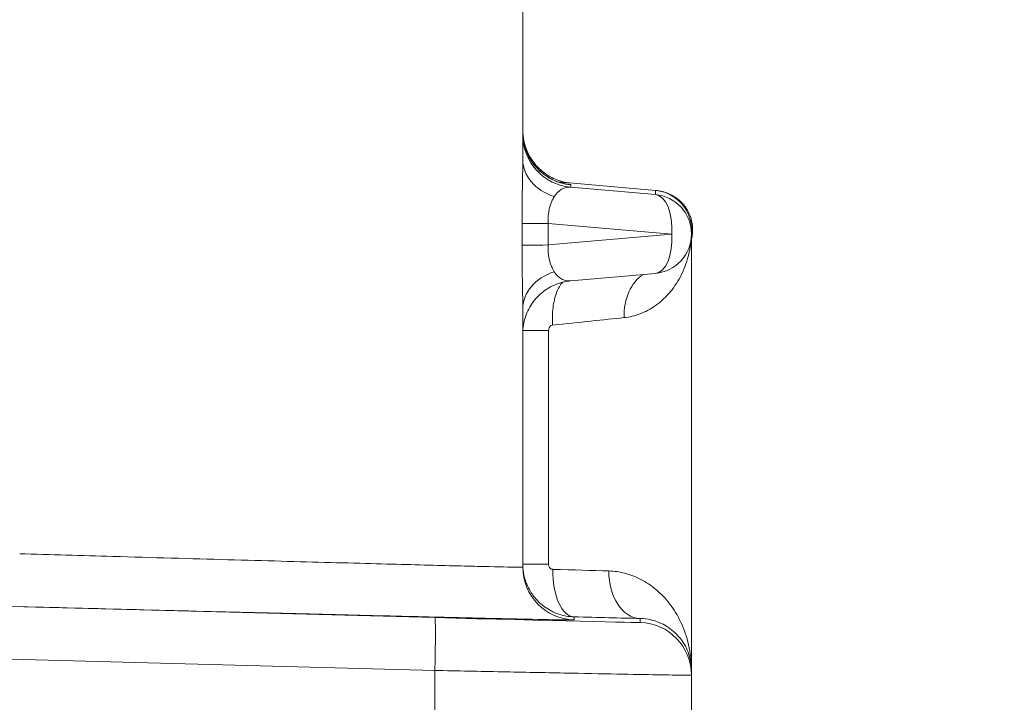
# Model space of a CAD drawing. Extents: x 0 to 796, y 0 to 496.
# Tile 112 of 242: x 100.069 to 100.767, y 408.722 to 409.206. Entities that reach past the tile are written whole.
import ezdxf

# ---------------------------------------------------------------- set-up
doc = ezdxf.new("R2010")
doc.units = 0
doc.header["$LTSCALE"] = 12
doc.header["$MEASUREMENT"] = 0
doc.header["$PDMODE"] = 1
doc.layers.get('0').update_dxf_attribs({"linetype": 'CONTINUOUS'})
doc.layers.get('Defpoints').update_dxf_attribs({"linetype": 'CONTINUOUS'})
doc.layers.add('D', color=2, linetype='CONTINUOUS')
doc.layers.add('X', color=1, linetype='CONTINUOUS')
doc.styles.get("Standard").update_dxf_attribs({"font": 'SIMPLEX.SHX', "width": 0.875})
doc.dimstyles.get("Standard").update_dxf_attribs({"dimscale": 28, "dimtxt": 0.125, "dimasz": 0.125, "dimexe": 0.04375, "dimexo": 0.0625, "dimgap": 0.04375, "dimtad": 0, "dimtih": 1, "dimtoh": 1, "dimdec": 4, "dimzin": 12, "dimdsep": 46, "dimlunit": 5, "dimtxsty": 'Standard', "dimcen": 0, "dimclrd": 256, "dimclre": 256, "dimclrt": 256, "dimadec": 1, "dimazin": 3, "dimtfac": 0.875, "dimtdec": 4, "dimtofl": 0, "dimtmove": 0, "dimatfit": 2, "dimfxl": 1, "dimtolj": 1, "dimtzin": 12, "dimlwd": 13, "dimlwe": 13, "dimarcsym": 0})

# ---------------------------------------------------------------- blocks, each defined once
blk = doc.blocks.new('*D112')
at = {"layer": 'D', "lineweight": 13, "transparency": 16777216}
for p, q in [((170.02466, 416.59591), (170.02466, 343.47827)), ((55.58785, 410.79935), (55.58785, 343.47827)), ((59.08785, 344.70327), (104.25313, 344.70327)), ((166.52466, 344.70327), (121.35938, 344.70327))]:
    blk.add_line(p, q, dxfattribs=at)
at = {"layer": 'D', "transparency": 16777216}
for points in [[(59.08785, 345.2866), (59.08785, 344.11993), (55.58785, 344.70327)], [(166.52466, 345.2866), (166.52466, 344.11993), (170.02466, 344.70327)]]:
    blk.add_solid(points, dxfattribs=at)
at = {"layer": 'Defpoints', "color": 0, "transparency": 16777216}
for p in [(170.02466, 418.34591), (55.58785, 412.54935), (170.02466, 344.70327)]:
    blk.add_point(p, dxfattribs=at)
at = {"layer": 'D', "transparency": 16777216, "insert": (112.80625, 344.70327), "char_height": 3.5, "attachment_point": 5}
blk.add_mtext('\\A1;114{\\H0.875x;\\S1/2;}{}{\\C2;%%p1}', dxfattribs=at)
blk = doc.blocks.new('*D113')
at = {"layer": 'D', "lineweight": 13, "transparency": 16777216}
for p, q in [((87.50479, 421.95338), (87.50479, 356.46481)), ((164.50479, 421.95338), (164.50479, 356.46481)), ((91.00479, 357.68981), (122.30062, 357.68981)), ((161.00479, 357.68981), (129.70895, 357.68981))]:
    blk.add_line(p, q, dxfattribs=at)
at = {"layer": 'D', "transparency": 16777216}
for points in [[(91.00479, 358.27314), (91.00479, 357.10648), (87.50479, 357.68981)], [(161.00479, 358.27314), (161.00479, 357.10648), (164.50479, 357.68981)]]:
    blk.add_solid(points, dxfattribs=at)
at = {"layer": 'Defpoints', "color": 0, "transparency": 16777216}
for p in [(87.50479, 423.70338), (164.50479, 423.70338), (87.50479, 357.68981)]:
    blk.add_point(p, dxfattribs=at)
at = {"layer": 'D', "transparency": 16777216, "insert": (126.00479, 357.68981), "char_height": 3.5, "attachment_point": 5}
blk.add_mtext('\\A1;77', dxfattribs=at)
blk = doc.blocks.new('GASTRAIN TOP')
at = {"layer": 'X', "lineweight": 0}
for p, q in [((-55.22763, 367.1285), (-55.22763, 367.25669)), ((-55.22763, 367.14936), (-55.22763, 367.14931)), ((-55.19448, 367.11223), (-55.13363, 367.10683)), ((-55.13355, 367.10683), (-55.19445, 367.11223)), ((-55.19352, 367.11093), (-55.19352, 367.10908)), ((-55.13363, 367.10391), (-55.19352, 367.10908)), ((-55.13363, 367.10391), (-55.13363, 367.10683)), ((-55.22817, 367.06812), (-55.22817, 367.08342)), ((-55.20954, 367.08349), (-55.12206, 367.07594)), ((-55.20954, 367.06818), (-55.20954, 367.08349)), ((-55.10804, 367.07599), (-55.10804, 367.07891)), ((-55.12206, 367.07594), (-55.20954, 367.06818)), ((-55.10804, 366.76638), (-55.10804, 367.07599)), ((-55.19355, 367.04275), (-55.1336, 367.04807)), ((-55.22763, 366.83974), (-55.22763, 367.02313)), ((-55.20939, 367.00765), (-55.20939, 366.84197)), ((-55.29001, 366.80403), (-56.85934, 366.84504)), ((-56.97658, 366.81067), (-55.29001, 366.76659)), ((-55.19488, 366.80556), (-55.19488, 366.80556)), ((-55.19123, 366.80238), (-55.19124, 366.80455)), ((-55.14444, 366.80053), (-55.14444, 366.8034)), ((-55.29001, 366.76659), (-55.29016, 366.53759)), ((-55.10804, 366.76638), (-55.10804, 366.76317)), ((-55.10804, 366.76317), (-55.10804, 366.53798))]:
    blk.add_line(p, q, dxfattribs=at)
blk.add_arc((-55.13607, 367.07599), 0.02803, 275.06866, 359.99821, dxfattribs=at)
at = {"layer": 'X', "lineweight": 0, "extrusion": (-2.34508e-16, 3.11124e-20, -1)}
blk.add_ellipse((-55.19026, 367.14941), major_axis=(-0.03737, 0), ratio=0.999998, start_param=-1.0707, end_param=0, dxfattribs=at)
at = {"layer": 'X', "lineweight": 0, "extrusion": (-2.34586e-16, 1.37645e-19, -1)}
blk.add_ellipse((-55.19026, 367.14631), major_axis=(-0.03737, 0), ratio=0.999998, start_param=-1.48353, end_param=-0.022146, dxfattribs=at)
at = {"layer": 'X', "lineweight": 0}
for centre, major_axis, ratio, start_param, end_param in [((-55.19026, 367.1285), (-0.03737, 0), 0.761136, -0.000002, 1.156075), ((-55.13607, 367.07599), (0.00241, 0.02792), 0.498728, -1.529609, -0.002411), ((-55.13607, 367.07599), (0.00248, -0.02792), 0.498412, 0, 1.524801), ((-55.19026, 367.02313), (-0.03737, 0), 0.763879, -1.156074, -0.000125), ((-55.1307, 367.01666), (-0.00301, 0.0335), 0.74332, 0.353183, 1.502713), ((-55.29447, 367.00272), (-0.18637, -0.01919), 0.002402, 2.062323, 2.410057), ((-55.19026, 366.83974), (-0.03737, 0), 0.999998, 0, 1.54468)]:
    blk.add_ellipse(centre, major_axis=major_axis, ratio=ratio, start_param=start_param, end_param=end_param, dxfattribs=at)
at = {"layer": 'X', "lineweight": 0, "extrusion": (-3.68196e-16, 6.5698e-21, -1)}
blk.add_ellipse((-55.19026, 367.08066), major_axis=(0.00702, -0.02812), ratio=0.621956, start_param=-3.685612, end_param=-2.933634, dxfattribs=at)
at = {"layer": 'X', "lineweight": 0, "extrusion": (-2.34599e-16, -1.01704e-19, -1)}
blk.add_ellipse((-55.13607, 367.07599), major_axis=(0.02803, 0), ratio=0.999998, start_param=-1.483552, end_param=0, dxfattribs=at)
at = {"layer": 'X', "lineweight": 0, "extrusion": (-2.31753e-16, 6.02535e-15, -1)}
for centre in [(-55.19085, 367.08342), (-55.19085, 367.06811)]:
    blk.add_ellipse(centre, major_axis=(-0.03737, 0), ratio=0.002092, start_param=0.054337, end_param=1.047198, dxfattribs=at)
at = {"layer": 'X', "lineweight": 0, "extrusion": (-2.31703e-16, 6.45228e-15, -1)}
blk.add_ellipse((-55.194, 367.00759), major_axis=(-0.03363, 0), ratio=0.002092, start_param=0.058192, end_param=1.095472, dxfattribs=at)
at = {"layer": 'X', "lineweight": 0, "extrusion": (-2.34588e-16, -2.42827e-22, -1)}
blk.add_ellipse((-55.194, 366.84191), major_axis=(-0.03363, 0), ratio=0.002092, start_param=0, end_param=1.095472, dxfattribs=at)
at = {"layer": 'X', "lineweight": 0, "extrusion": (-2.17788e-16, 7.04733e-20, -1)}
blk.add_ellipse((-55.19036, 366.83818), major_axis=(-0.00084, -0.03362), ratio=0.474057, start_param=0.010284, end_param=1.560779, dxfattribs=at)
at = {"layer": 'X', "lineweight": 0, "extrusion": (-1.17438e-16, 2.99881e-15, -1)}
blk.add_ellipse((-55.29486, 366.84131), major_axis=(-0.18685, 0.00577), ratio=0.002038, start_param=-2.327137, end_param=-2.064633, dxfattribs=at)
at = {"layer": 'X', "lineweight": 0, "extrusion": (-3.00707e-16, 1.79253e-18, -1)}
blk.add_ellipse((-55.14356, 366.83702), major_axis=(-0.00081, -0.03362), ratio=0.686241, start_param=0.00289, end_param=1.555784, dxfattribs=at)
at = {"layer": 'X', "lineweight": 0, "extrusion": (-6.20001e-19, -6.15094e-18, -1)}
blk.add_ellipse((-55.29098, 366.76667), major_axis=(0.00098, 0.03736), ratio=0.026223, start_param=0.001953, end_param=1.572203, dxfattribs=at)
at = {"layer": 'X', "lineweight": 0, "extrusion": (-2.34281e-16, 1.16612e-17, -1)}
blk.add_ellipse((-55.29388, 366.80443), major_axis=(0.14944, -0.0039), ratio=0.002039, start_param=0.000048, end_param=1.544785, dxfattribs=at)
at = {"layer": 'X', "lineweight": 0, "extrusion": (-1.13296e-16, 2.46992e-15, -1)}
blk.add_ellipse((-55.29573, 366.8077), major_axis=(-0.22046, 0.00577), ratio=0.002091, start_param=-2.327214, end_param=-2.064668, dxfattribs=at)
at = {"layer": 'X', "lineweight": 0, "extrusion": (-2.30061e-16, 1.73303e-26, -1)}
for start_param, end_param in [(0.696979, 0.696982), (-0.696976, -0.696974)]:
    blk.add_ellipse((-55.29673, 367.32824), major_axis=(0.01791, -0.68389), ratio=0.000055, start_param=start_param, end_param=end_param, dxfattribs=at)
at = {"layer": 'X', "lineweight": 0, "extrusion": (-2.34588e-16, -1.62673e-20, -1)}
blk.add_ellipse((-55.14542, 366.76317), major_axis=(0.03734, -0.00153), ratio=0.999998, start_param=-1.585638, end_param=-0.041074, dxfattribs=at)
at = {"layer": 'X', "lineweight": 0}
for points, knots in [([(-55.22763, 367.14953), (-55.22763, 367.1469), (-55.22736, 367.1444), (-55.22685, 367.14192), (-55.22683, 367.14179), (-55.22633, 367.13946), (-55.22568, 367.13738), (-55.22477, 367.13514), (-55.22466, 367.13487), (-55.22378, 367.13283), (-55.22289, 367.13115), (-55.22164, 367.12915), (-55.22137, 367.12874), (-55.22017, 367.12698), (-55.21916, 367.12569), (-55.21759, 367.12394), (-55.21711, 367.12343), (-55.21561, 367.12194), (-55.21457, 367.12101), (-55.21273, 367.11954), (-55.21196, 367.11898), (-55.21021, 367.11779), (-55.20921, 367.11718), (-55.20818, 367.11661)], [0, 0, 0, 0, 0.166667, 0.166667, 0.17563, 0.17563, 0.333333, 0.333333, 0.355267, 0.355267, 0.5, 0.5, 0.537956, 0.537956, 0.666667, 0.666667, 0.722809, 0.722809, 0.833333, 0.833333, 0.908584, 0.908584, 1, 1, 1, 1]), ([(-55.22763, 367.14816), (-55.22763, 367.1392), (-55.22416, 367.12992), (-55.21797, 367.12309), (-55.21169, 367.11614), (-55.20259, 367.11172), (-55.19352, 367.11093)], [0, 0, 0, 0, 0.4958611, 0.4958611, 0.4958611, 1, 1, 1, 1]), ([(-55.22763, 367.14816), (-55.22763, 367.14414), (-55.22697, 367.14007), (-55.22442, 367.1325), (-55.22253, 367.1289), (-55.21777, 367.12255), (-55.21484, 367.11973), (-55.20832, 367.1152), (-55.20463, 367.11344), (-55.20006, 367.11209), (-55.19925, 367.11187), (-55.19812, 367.11162), (-55.19779, 367.11155), (-55.19716, 367.11143), (-55.19686, 367.11137), (-55.19624, 367.11127), (-55.19595, 367.11122), (-55.19553, 367.11116), (-55.19539, 367.11114), (-55.19511, 367.11111), (-55.195, 367.11109), (-55.19482, 367.11107), (-55.19479, 367.11107), (-55.19479, 367.11107)], [0, 0, 0, 0, 0.01205238, 0.01205238, 0.02395487, 0.02395487, 0.03586233, 0.03586233, 0.04776374, 0.04776374, 0.05030171, 0.05030171, 0.05139578, 0.05139578, 0.05246588, 0.05246588, 0.05387685, 0.05387685, 0.05511759, 0.05511759, 0.05696537, 0.05696537, 0.05984969, 0.05984969, 0.05984969, 0.05984969]), ([(-55.22763, 367.14619), (-55.22763, 367.14618), (-55.22763, 367.14616), (-55.22763, 367.14609), (-55.22763, 367.14607), (-55.22763, 367.14601), (-55.22763, 367.14598), (-55.22763, 367.14589), (-55.22763, 367.14582), (-55.22762, 367.14566), (-55.22762, 367.14557), (-55.22762, 367.14548)], [0.003031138, 0.003031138, 0.003031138, 0.003031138, 0.003457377, 0.003457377, 0.003621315, 0.003621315, 0.003763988, 0.003763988, 0.004011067, 0.004011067, 0.004284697, 0.004284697, 0.004284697, 0.004284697]), ([(-55.22817, 367.08342), (-55.22817, 367.08905), (-55.22813, 367.09447), (-55.22805, 367.09978), (-55.22798, 367.1051), (-55.22788, 367.11031), (-55.22779, 367.11513), (-55.2277, 367.11994), (-55.22763, 367.12437), (-55.22763, 367.1285)], [0, 0, 0, 0, 0.3333333, 0.3333333, 0.3333333, 0.6666667, 0.6666667, 0.6666667, 1, 1, 1, 1]), ([(-55.20818, 367.11661), (-55.20665, 367.11577), (-55.20511, 367.11504), (-55.20346, 367.11439), (-55.20334, 367.11435), (-55.20181, 367.11376), (-55.2004, 367.11332), (-55.1978, 367.11269), (-55.1966, 367.11247), (-55.1951, 367.11229), (-55.19479, 367.11226), (-55.19448, 367.11223)], [0, 0, 0, 0, 0.3333333, 0.3333333, 0.3591762, 0.3591762, 0.6666667, 0.6666667, 0.9310145, 0.9310145, 1, 1, 1, 1]), ([(-55.20259, 367.11288), (-55.20147, 367.11279), (-55.20045, 367.1127), (-55.19954, 367.11263), (-55.19837, 367.11253), (-55.19736, 367.11245), (-55.19651, 367.11239), (-55.19568, 367.11232), (-55.195, 367.11227), (-55.19448, 367.11223)], [0.806403, 0.806403, 0.806403, 0.806403, 0.8606799, 0.8606799, 0.8606799, 0.9305269, 0.9305269, 0.9305269, 1, 1, 1, 1]), ([(-55.10804, 367.07891), (-55.10804, 367.08154), (-55.1088, 367.08667), (-55.11168, 367.09328), (-55.11564, 367.09842), (-55.12018, 367.10223), (-55.12504, 367.10485), (-55.12953, 367.10628), (-55.13231, 367.10672), (-55.13363, 367.10684)], [0.3697091, 0.3697091, 0.3697091, 0.3697091, 0.4545455, 0.5454545, 0.6363636, 0.7272727, 0.8181818, 0.9090909, 1, 1, 1, 1]), ([(-55.13321, 367.10683), (-55.13027, 367.10656), (-55.12732, 367.10584), (-55.12175, 367.10353), (-55.11908, 367.10188), (-55.11445, 367.09787), (-55.11244, 367.09545), (-55.10941, 367.09023), (-55.10833, 367.08739), (-55.10716, 367.08163), (-55.10705, 367.07866), (-55.10754, 367.07463), (-55.10776, 367.07348), (-55.10805, 367.07234)], [0, 0, 0, 0, 0.00891502, 0.00891502, 0.01812495, 0.01812495, 0.0273199, 0.0273199, 0.03622562, 0.03622562, 0.04492587, 0.04492587, 0.04841673, 0.04841673, 0.04841673, 0.04841673]), ([(-55.20954, 367.08349), (-55.20963, 367.08455), (-55.20968, 367.08563), (-55.20967, 367.08671), (-55.20966, 367.08781), (-55.2096, 367.08891), (-55.20949, 367.08998), (-55.20937, 367.09104), (-55.20921, 367.09207), (-55.20901, 367.09307), (-55.2088, 367.09407), (-55.20855, 367.09503), (-55.20826, 367.09594), (-55.20797, 367.09688), (-55.20765, 367.09777), (-55.2073, 367.09859), (-55.20693, 367.09948), (-55.20654, 367.1003), (-55.20614, 367.10103), (-55.20587, 367.10155), (-55.20559, 367.10203), (-55.20532, 367.10246)], [0, 0, 0, 0, 0.141335, 0.141335, 0.141335, 0.2858141, 0.2858141, 0.2858141, 0.4281121, 0.4281121, 0.4281121, 0.5720664, 0.5720664, 0.5720664, 0.721619, 0.721619, 0.721619, 0.8851701, 0.8851701, 0.8851701, 1, 1, 1, 1]), ([(-55.15574, 367.0167), (-55.15199, 367.01709), (-55.14824, 367.01798), (-55.14456, 367.01936), (-55.14088, 367.02074), (-55.13729, 367.02262), (-55.13384, 367.02502), (-55.13039, 367.02742), (-55.1271, 367.03034), (-55.12408, 367.03379), (-55.12105, 367.03724), (-55.11829, 367.04121), (-55.11593, 367.0457), (-55.11358, 367.05019), (-55.11162, 367.0552), (-55.11024, 367.06065), (-55.10931, 367.06431), (-55.10863, 367.06818), (-55.10829, 367.07225)], [0, 0, 0, 0, 0.1666667, 0.1666667, 0.1666667, 0.3333333, 0.3333333, 0.3333333, 0.5, 0.5, 0.5, 0.6666667, 0.6666667, 0.6666667, 0.8333333, 0.8333333, 0.8333333, 0.9451728, 0.9451728, 0.9451728, 0.9451728]), ([(-55.22763, 367.02313), (-55.22763, 367.02724), (-55.2277, 367.03165), (-55.22779, 367.03645), (-55.22788, 367.04125), (-55.22798, 367.04644), (-55.22805, 367.05174), (-55.22813, 367.05705), (-55.22817, 367.06248), (-55.22817, 367.06812)], [0.0000654, 0.0000654, 0.0000654, 0.0000654, 0.3333333, 0.3333333, 0.3333333, 0.6666667, 0.6666667, 0.6666667, 1, 1, 1, 1]), ([(-55.20532, 367.04925), (-55.20565, 367.04979), (-55.20599, 367.05038), (-55.20633, 367.05103), (-55.20673, 367.0518), (-55.20713, 367.05265), (-55.2075, 367.05358), (-55.20782, 367.05438), (-55.20812, 367.05524), (-55.20839, 367.05614), (-55.20862, 367.05695), (-55.20884, 367.0578), (-55.20902, 367.05867), (-55.20918, 367.05948), (-55.20932, 367.06031), (-55.20943, 367.06116), (-55.20953, 367.06197), (-55.2096, 367.0628), (-55.20963, 367.06363), (-55.20967, 367.06446), (-55.20968, 367.0653), (-55.20966, 367.06613), (-55.20964, 367.06682), (-55.2096, 367.0675), (-55.20954, 367.06818)], [0, 0, 0, 0, 0.1409433, 0.1409433, 0.1409433, 0.3067665, 0.3067665, 0.3067665, 0.4489262, 0.4489262, 0.4489262, 0.5748983, 0.5748983, 0.5748983, 0.6903898, 0.6903898, 0.6903898, 0.8003449, 0.8003449, 0.8003449, 0.9097457, 0.9097457, 0.9097457, 1, 1, 1, 1]), ([(-55.19355, 367.04275), (-55.194, 367.04271), (-55.19446, 367.0427), (-55.19491, 367.04271), (-55.19596, 367.04274), (-55.19701, 367.0429), (-55.19805, 367.04323), (-55.19896, 367.04352), (-55.19986, 367.04394), (-55.20074, 367.04449), (-55.20152, 367.04498), (-55.20227, 367.04558), (-55.203, 367.04631), (-55.20364, 367.04695), (-55.20426, 367.04769), (-55.20485, 367.04854), (-55.20501, 367.04877), (-55.20516, 367.04901), (-55.20532, 367.04925)], [0.0033378, 0.0033378, 0.0033378, 0.0033378, 0.1125188, 0.1125188, 0.1125188, 0.3649289, 0.3649289, 0.3649289, 0.5865951, 0.5865951, 0.5865951, 0.7813207, 0.7813207, 0.7813207, 0.9533584, 0.9533584, 0.9533584, 1, 1, 1, 1]), ([(-55.19355, 367.04275), (-55.19755, 367.0424), (-55.20155, 367.04138), (-55.20887, 367.03818), (-55.21229, 367.03597), (-55.21819, 367.03067), (-55.22075, 367.0275), (-55.22468, 367.02061), (-55.22611, 367.01679), (-55.22728, 367.01098), (-55.22752, 367.00901), (-55.22761, 367.00686), (-55.22761, 367.00666), (-55.22762, 367.00633), (-55.22762, 367.00618), (-55.22763, 367.00601), (-55.22763, 367.00597), (-55.22763, 367.0059), (-55.22763, 367.00587), (-55.22763, 367.00575), (-55.22763, 367.00572), (-55.22763, 367.00568), (-55.22763, 367.00567), (-55.22763, 367.00565), (-55.22763, 367.00565), (-55.22763, 367.00565)], [0, 0, 0, 0, 0.01205667, 0.01205667, 0.02395924, 0.02395924, 0.03586727, 0.03586727, 0.04777503, 0.04777503, 0.05367114, 0.05367114, 0.05425279, 0.05425279, 0.05469301, 0.05469301, 0.05484308, 0.05484308, 0.05499324, 0.05499324, 0.05560815, 0.05560815, 0.05620362, 0.05620362, 0.05702778, 0.05702778, 0.05702778, 0.05702778]), ([(-55.19933, 367.04178), (-55.20103, 367.04002), (-55.20249, 367.03755), (-55.20366, 367.03454), (-55.20485, 367.03146), (-55.20572, 367.02782), (-55.2062, 367.02384), (-55.20667, 367.01986), (-55.20672, 367.01553), (-55.20646, 367.01138)], [0.255292, 0.255292, 0.255292, 0.255292, 0.5, 0.5, 0.5, 0.75, 0.75, 0.75, 1, 1, 1, 1]), ([(-55.20939, 367.00765), (-55.20937, 367.00834), (-55.20924, 367.00893), (-55.20899, 367.00947), (-55.20874, 367.01), (-55.20836, 367.01047), (-55.20793, 367.0108), (-55.2075, 367.01113), (-55.20702, 367.01132), (-55.20646, 367.01138)], [0.0000006, 0.0000006, 0.0000006, 0.0000006, 0.3333337, 0.3333337, 0.3333337, 0.6666669, 0.6666669, 0.6666669, 1, 1, 1, 1]), ([(-55.22763, 366.83974), (-55.22764, 366.83969), (-55.22972, 366.8397), (-55.23395, 366.83978), (-55.23922, 366.83987), (-55.24786, 366.84006), (-55.25968, 366.84035), (-55.27141, 366.84063), (-55.28628, 366.84101), (-55.30382, 366.84147), (-55.31245, 366.8417), (-55.32172, 366.84194), (-55.33155, 366.8422), (-55.34173, 366.84247), (-55.35255, 366.84277), (-55.36393, 366.84308), (-55.38631, 366.84368), (-55.41085, 366.84436), (-55.43674, 366.84508), (-55.46286, 366.84581), (-55.49034, 366.84658), (-55.51829, 366.84738), (-55.54018, 366.848), (-55.56234, 366.84863), (-55.58429, 366.84927)], [0.0000138, 0.0000138, 0.0000138, 0.0000138, 0.1221879, 0.1221879, 0.1221879, 0.2745538, 0.2745538, 0.2745538, 0.4256764, 0.4256764, 0.4256764, 0.4999814, 0.4999814, 0.4999814, 0.5768805, 0.5768805, 0.5768805, 0.7280668, 0.7280668, 0.7280668, 0.8805727, 0.8805727, 0.8805727, 1, 1, 1, 1]), ([(-55.22763, 366.84191), (-55.22763, 366.84059), (-55.22756, 366.83927), (-55.22715, 366.8354), (-55.22661, 366.83288), (-55.22554, 366.82955), (-55.22522, 366.82868), (-55.22414, 366.82601), (-55.22326, 366.82426), (-55.22078, 366.82015), (-55.21903, 366.81789), (-55.21677, 366.81557), (-55.2165, 366.8153), (-55.21367, 366.81257), (-55.21075, 366.81046), (-55.20682, 366.8084), (-55.20603, 366.80802), (-55.20254, 366.8065), (-55.19972, 366.80564), (-55.19499, 366.80479), (-55.19311, 366.8046), (-55.19124, 366.80455)], [0, 0, 0, 0, 0.0684306, 0.0684306, 0.201845, 0.201845, 0.25, 0.25, 0.3517958, 0.3517958, 0.5, 0.5, 0.5197322, 0.5197322, 0.704706, 0.704706, 0.75, 0.75, 0.9023485, 0.9023485, 1, 1, 1, 1]), ([(-55.2063, 366.83824), (-55.20646, 366.83824), (-55.20662, 366.83826), (-55.20678, 366.8383), (-55.20708, 366.83836), (-55.2074, 366.83848), (-55.20769, 366.83866), (-55.20795, 366.83883), (-55.2082, 366.83904), (-55.20842, 366.83929), (-55.20862, 366.83951), (-55.20879, 366.83977), (-55.20893, 366.84004), (-55.20906, 366.84029), (-55.20916, 366.84056), (-55.20923, 366.84082), (-55.2093, 366.84108), (-55.20935, 366.84133), (-55.20937, 366.84158), (-55.20938, 366.84171), (-55.20939, 366.84184), (-55.20939, 366.84197)], [0, 0, 0, 0, 0.1031944, 0.1031944, 0.1031944, 0.2998672, 0.2998672, 0.2998672, 0.4773217, 0.4773217, 0.4773217, 0.6379977, 0.6379977, 0.6379977, 0.7856428, 0.7856428, 0.7856428, 0.9244585, 0.9244585, 0.9244585, 0.9999992, 0.9999992, 0.9999992, 0.9999992]), ([(-55.16664, 366.83707), (-55.16287, 366.83698), (-55.15521, 366.83589), (-55.14387, 366.8316), (-55.13303, 366.82443), (-55.12324, 366.81426), (-55.11516, 366.80114), (-55.10955, 366.78516), (-55.10804, 366.77292), (-55.10804, 366.76638)], [0.0000336, 0.0000336, 0.0000336, 0.0000336, 0.1428571, 0.2857143, 0.4285714, 0.5714286, 0.7142857, 0.8571429, 1, 1, 1, 1]), ([(-55.14444, 366.80341), (-55.14177, 366.80335), (-55.13927, 366.803), (-55.13262, 366.80149), (-55.12892, 366.79985), (-55.12209, 366.79567), (-55.11913, 366.79301), (-55.11395, 366.78686), (-55.1119, 366.78329), (-55.10961, 366.77728), (-55.10898, 366.77497), (-55.10821, 366.77049), (-55.10805, 366.7684), (-55.10804, 366.76638)], [0, 0, 0, 0, 0.097527, 0.097527, 0.280613, 0.280613, 0.491264, 0.491264, 0.730556, 0.730556, 0.87349, 0.87349, 1, 1, 1, 1])]:
    blk.add_open_spline(points, degree=3, knots=knots, dxfattribs=at)
for points in [[(-55.19524, 367.11112), (-55.19522, 367.11112), (-55.19521, 367.11112), (-55.19519, 367.11111)], [(-55.19502, 367.1111), (-55.19405, 367.111), (-55.19356, 367.11094), (-55.19352, 367.11093)], [(-55.13363, 367.10684), (-55.13348, 367.10683), (-55.13334, 367.10681), (-55.1332, 367.1068)], [(-55.11018, 367.06091), (-55.11018, 367.06091), (-55.11018, 367.06091), (-55.11018, 367.0609)], [(-55.22763, 366.84191), (-55.22763, 366.84192), (-55.22763, 366.84194), (-55.22763, 366.84195)], [(-55.22528, 366.82669), (-55.2253, 366.82674), (-55.22532, 366.82679), (-55.22533, 366.82683)], [(-55.19123, 366.80238), (-55.19132, 366.80232), (-55.19779, 366.80237), (-55.22697, 366.80295), (-55.27391, 366.80402), (-55.33644, 366.80553), (-55.4114, 366.80739), (-55.49562, 366.80953), (-55.55412, 366.81104), (-55.58428, 366.81183)], [(-55.1994, 366.80971), (-55.1994, 366.80971), (-55.1994, 366.80971), (-55.1994, 366.80971)], [(-55.19846, 366.80854), (-55.19846, 366.80854), (-55.19847, 366.80854), (-55.19847, 366.80854)], [(-55.19627, 366.80646), (-55.19627, 366.80646), (-55.19627, 366.80646), (-55.19627, 366.80646)], [(-55.15459, 366.80719), (-55.15459, 366.80719), (-55.1546, 366.80719), (-55.1546, 366.80719)], [(-55.14462, 366.80341), (-55.14462, 366.80341), (-55.14462, 366.80341), (-55.14462, 366.80341)], [(-55.11099, 366.78826), (-55.11099, 366.78825), (-55.11099, 366.78825), (-55.11099, 366.78825)], [(-55.11009, 366.78467), (-55.11008, 366.78466), (-55.11008, 366.78466), (-55.11008, 366.78465)], [(-55.10901, 366.77902), (-55.109, 366.77901), (-55.109, 366.77901), (-55.109, 366.77901)], [(-55.1086, 366.77601), (-55.1086, 366.776), (-55.1086, 366.776), (-55.1086, 366.77599)], [(-55.10814, 366.77034), (-55.10814, 366.77032), (-55.10813, 366.77031), (-55.10813, 366.77029)], [(-55.10804, 366.76317), (-55.10804, 366.76314), (-55.11222, 366.76316), (-55.1305, 366.76345), (-55.15954, 366.76398), (-55.19747, 366.76471), (-55.24187, 366.7656), (-55.27391, 366.76625), (-55.29001, 366.76659)], [(-55.10804, 366.76638), (-55.10804, 366.76638), (-55.10804, 366.76638), (-55.10804, 366.76638)]]:
    blk.add_open_spline(points, degree=3, dxfattribs=at)

msp = doc.modelspace()

# ---------------------------------------------------------------- linework, layer by layer
msp.add_arc((126.00479, 423.70338), 38.5, 197.916453, 72.429247)

# ---------------------------------------------------------------- block references
msp.add_blockref('GASTRAIN TOP', (155.6532, 41.97789))

# ---------------------------------------------------------------- dimensions: what is measured, and where the dimension line sits
at = {"layer": 'D'}
dim = msp.add_linear_dim(base=(87.50479, 357.68981), p1=(164.50479, 423.70338), p2=(87.50479, 423.70338), dimstyle='Standard', dxfattribs=at)
dim.commit()
dim.dimension.update_dxf_attribs({"geometry": '*D113', "text_midpoint": (126.00479, 357.68981)})
dim = msp.add_linear_dim(base=(170.02466, 344.70327), p1=(55.58785, 412.54935), p2=(170.02466, 418.34591), text='<>{}{\\C2;%%p1}', dimstyle='Standard', override={"dimdec": 1}, dxfattribs=at)
dim.commit()
dim.dimension.update_dxf_attribs({"geometry": '*D112', "text_midpoint": (112.80625, 344.70327)})

doc.saveas('drawing.dxf')
